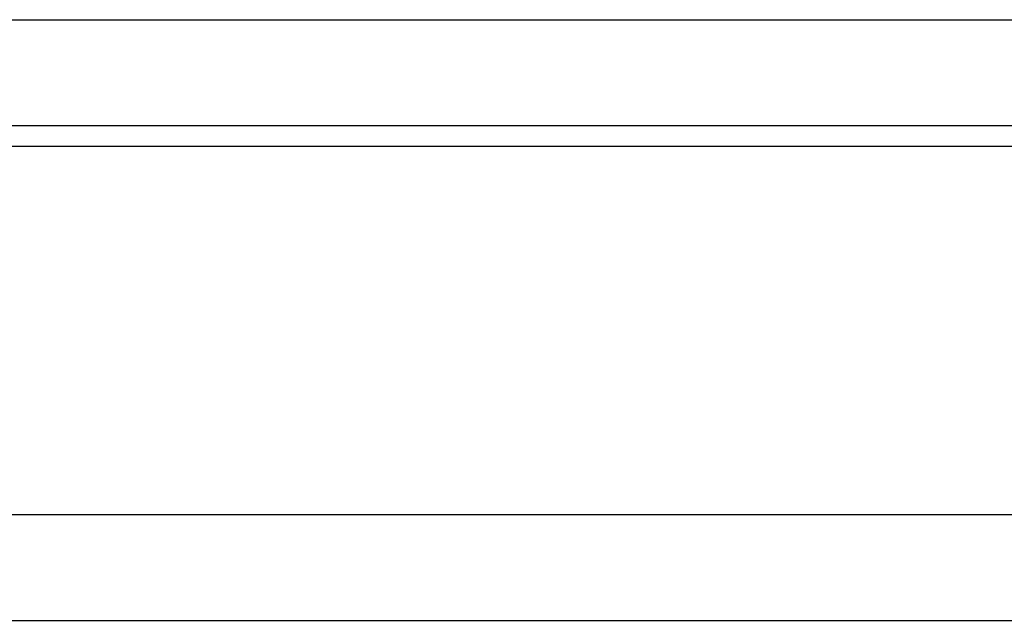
# Model space of a CAD drawing. Header units: millimetres. Extents: x 13 to 415, y 108 to 235.
# Tile 45 of 53: x 310 to 324, y 128 to 137. Entities that reach past the tile are written whole.
import ezdxf

# ---------------------------------------------------------------- set-up
doc = ezdxf.new("R2010")
doc.units = ezdxf.units.MM
doc.header["$LTSCALE"] = 0.15
doc.layers.add('2', color=7, linetype='CONTINUOUS', true_color=0xffffff)
doc.layers.add('OUT', color=3, linetype='CONTINUOUS')

msp = doc.modelspace()

# ---------------------------------------------------------------- linework, layer by layer
at = {"layer": '2', "color": 0, "linetype": 'Continuous'}
msp.add_line((212.388, 134.99), (415.174, 134.99), dxfattribs=at)
at = {"layer": 'OUT', "color": 0}
for p, q in [((258.024, 136.779), (327.324, 136.779)), ((327.324, 135.279), (258.024, 135.279)), ((213.597, 129.779), (415.174, 129.779)), ((170.174, 128.279), (415.174, 128.279))]:
    msp.add_line(p, q, dxfattribs=at)

doc.saveas('drawing.dxf')
